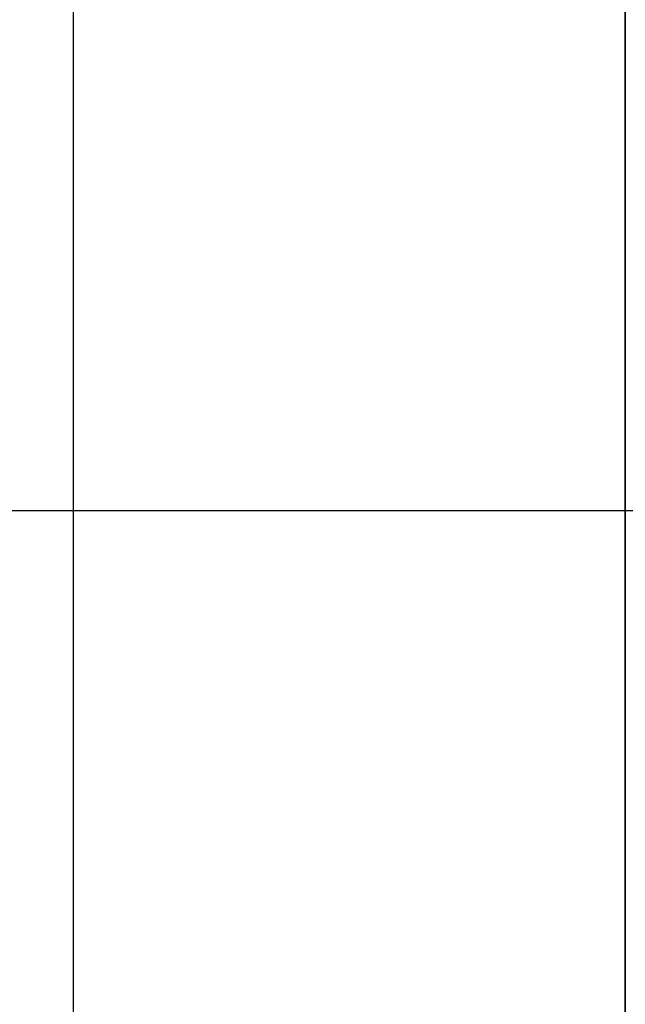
# Model space of a CAD drawing. Header units: inches. Extents: x -202 to 3216, y -974 to 737.
# Tile 52 of 54: x 359 to 374, y 217 to 242. Entities that reach past the tile are written whole.
import ezdxf
from ezdxf.lldxf.tags import DXFTag

# ---------------------------------------------------------------- set-up
doc = ezdxf.new("R2010")
doc.units = ezdxf.units.IN
doc.header["$LTSCALE"] = 2
doc.header["$MEASUREMENT"] = 0
doc.layers.add('CL', color=1, linetype='CENTER')
doc.layers.add('DIM', color=4, linetype='Continuous')
tags = doc.linetypes.add('CENTER', pattern=[2, 1.25, -0.25, 0.25, -0.25]).pattern_tags.tags
tags[10:11] = [DXFTag(74, 4), DXFTag(75, 0), DXFTag(340, '0'), DXFTag(46, 0.0), DXFTag(50, 0.0), DXFTag(44, 0.0), DXFTag(45, 0.0)]
tags[8:9] = [DXFTag(74, 4), DXFTag(75, 0), DXFTag(340, '0'), DXFTag(46, 0.0), DXFTag(50, 0.0), DXFTag(44, 0.0), DXFTag(45, 0.0)]
tags[6:7] = [DXFTag(74, 4), DXFTag(75, 0), DXFTag(340, '0'), DXFTag(46, 0.0), DXFTag(50, 0.0), DXFTag(44, 0.0), DXFTag(45, 0.0)]
tags[4:5] = [DXFTag(74, 4), DXFTag(75, 0), DXFTag(340, '0'), DXFTag(46, 0.0), DXFTag(50, 0.0), DXFTag(44, 0.0), DXFTag(45, 0.0)]

msp = doc.modelspace()

# ---------------------------------------------------------------- linework, layer by layer
at = {"layer": 'CL', "color": 7, "ltscale": 5}
msp.add_line((251.766, 229.715), (477.689, 229.715), dxfattribs=at)
at = {"layer": 'DIM', "color": 7}
for p, q in [((374.206, 192.515), (374.206, 266.915)), ((360.206, 193.215), (360.206, 266.215)), ((374.206, 266.215), (374.206, 193.215))]:
    msp.add_line(p, q, dxfattribs=at)
msp.add_open_spline([(360.206, 192.515), (360.206, 192.626), (360.206, 192.766), (360.206, 193.414), (360.206, 194.121), (360.206, 195.998), (360.206, 197.172), (360.206, 199.886), (360.206, 201.436), (360.206, 204.934), (360.206, 206.832), (360.206, 210.893), (360.206, 213.084), (360.206, 217.628), (360.206, 219.965), (360.206, 224.769), (360.206, 227.255), (360.206, 232.149), (360.206, 234.581), (360.206, 239.415), (360.206, 241.786), (360.206, 246.3), (360.206, 248.477), (360.206, 252.585), (360.206, 254.475), (360.206, 257.936), (360.206, 259.521), (360.206, 262.249), (360.206, 263.402), (360.206, 265.286), (360.206, 266.011), (360.206, 266.663), (360.206, 266.804), (360.206, 266.915)], degree=3, knots=[0.0402065, 0.0402065, 0.0402065, 0.0402065, 0.062334, 0.062334, 0.1248225, 0.1248225, 0.187311, 0.187311, 0.2497995, 0.2497995, 0.3122879, 0.3122879, 0.3747764, 0.3747764, 0.4372649, 0.4372649, 0.4997533, 0.4997533, 0.5622418, 0.5622418, 0.6247303, 0.6247303, 0.6872188, 0.6872188, 0.7497072, 0.7497072, 0.8121957, 0.8121957, 0.8746842, 0.8746842, 0.9371727, 0.9371727, 0.9597909, 0.9597909, 0.9597909, 0.9597909], dxfattribs=at)

doc.saveas('drawing.dxf')
